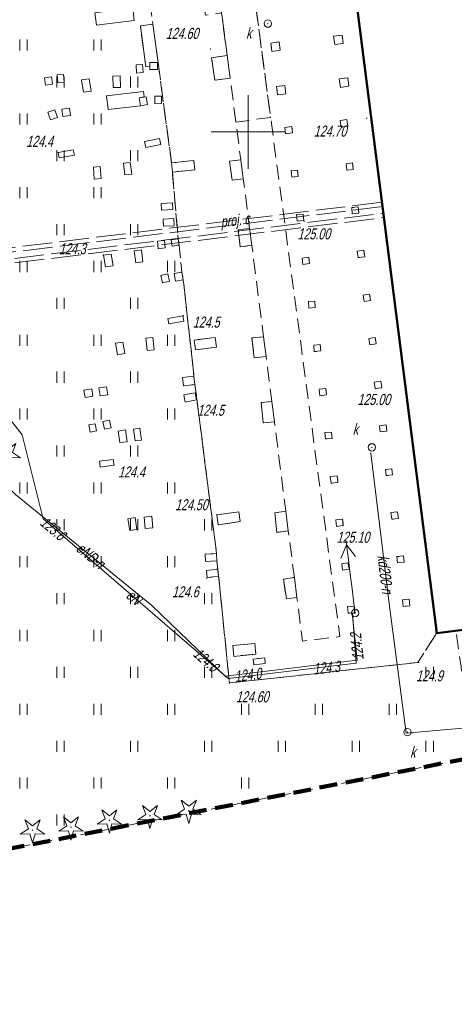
# Model space of a CAD drawing. Extents: x 7463256 to 7464485, y 5957341 to 5958260.
# Tile 4 of 256: x 7463335 to 7463364, y 5957341 to 5957408. Entities that reach past the tile are written whole.
import ezdxf
from ezdxf.enums import TextEntityAlignment as Align

# ---------------------------------------------------------------- set-up
doc = ezdxf.new("R2010")
doc.units = 0
doc.header["$MEASUREMENT"] = 0
for name, pattern in [('4', [1.8, 1.2, -0.6]), ('mz1.0_0.5', [1.5, 1, -0.5]), ('mz2.0_0.5', [2.5, 2, -0.5])]:
    doc.linetypes.add(name, pattern=pattern)
doc.layers.get('0').update_dxf_attribs({"color": 2, "linetype": 'CONTINUOUS', "lineweight": 5})
for name, color, linetype in [('312-Budynek (powierzchnia)', 7, 'CONTINUOUS'), ('chodnik (powierzchnia)', 7, 'CONTINUOUS'), ('drzewo iglaste (punkt)', 7, 'CONTINUOUS'), ('Obszar opracowania', 7, 'CONTINUOUS'), ('podpora (powierzchnia)', 7, 'CONTINUOUS'), ('przewód ciepłowniczy - projektowany lub w budowie (linia) - ob. projektowany', 7, 'CONTINUOUS'), ('przewód ciepłowniczy - projektowany lub w budowie (linia) - ob. projektowany-Atr1', 7, 'CONTINUOUS'), ('przewód elektroenergetyczny (linia)', 7, 'CONTINUOUS'), ('przewód elektroenergetyczny (linia)-Atr1', 7, 'CONTINUOUS'), ('przewód elektroenergetyczny niskiego napięcia (linia) - symbol', 7, 'CONTINUOUS'), ('przewód kanalizacyjny (linia)', 7, 'CONTINUOUS'), ('przewód kanalizacyjny (linia)-Atr1', 7, 'CONTINUOUS'), ('Punkt budynku', 7, 'CONTINUOUS'), ('punkt o określonej wysokości (sieć elektroenergetyczna)', 7, 'CONTINUOUS'), ('punkt o określonej wysokości (sieć elektroenergetyczna)-Atr2', 7, 'CONTINUOUS'), ('punkt o określonej wysokości (sieć kanalizacyjna)', 7, 'CONTINUOUS'), ('punkt wysokościowy naturalny', 7, 'CONTINUOUS'), ('punkt wysokościowy naturalny-Atr2', 7, 'CONTINUOUS'), ('punkt wysokościowy sztuczny', 7, 'CONTINUOUS'), ('punkt wysokościowy sztuczny-Atr2', 7, 'CONTINUOUS'), ('studzienka okrągła - przewód kanalizacyjny (punkt)', 7, 'CONTINUOUS'), ('studzienka okrągła - przewód kanalizacyjny (punkt)-Atr17', 7, 'CONTINUOUS'), ('słup (punkt)', 7, 'CONTINUOUS'), ('trawnik (powierzchnia)', 7, 'CONTINUOUS'), ('trawnik (powierzchnia) - symbol', 7, 'CONTINUOUS'), ('Wstawianie ramki sekcyjnej z opisem', 7, 'CONTINUOUS')]:
    doc.layers.add(name, color=color, linetype=linetype)
doc.styles.get("Standard").update_dxf_attribs({"font": 'txt', "width": 0.75})

# ---------------------------------------------------------------- blocks, each defined once
blk = doc.blocks.new('OP011')
at = {"linetype": 'Continuous', "lineweight": 13}
h = blk.add_hatch(color=0, dxfattribs=at)
edge = h.paths.add_edge_path()
edge.add_arc((0, 0), 0.05, 0, 360)
at = {"color": 0, "linetype": 'Continuous', "lineweight": 13}
for p, q in [((-0.283, 0.093), (-0.512, 0.706)), ((-0.512, 0.706), (0, 0.299)), ((0, 0.299), (0.512, 0.706)), ((0.512, 0.706), (0.283, 0.093)), ((-0.828, -0.268), (-0.283, 0.093)), ((0.283, 0.093), (0.828, -0.268)), ((-0.175, -0.24), (-0.828, -0.268)), ((0, -0.87), (-0.175, -0.24)), ((0.175, -0.24), (0, -0.87)), ((0.828, -0.268), (0.175, -0.24))]:
    blk.add_line(p, q, dxfattribs=at)
blk = doc.blocks.new('PW01')
at = {"linetype": 'Continuous', "lineweight": 13}
h = blk.add_hatch(color=0, dxfattribs=at)
edge = h.paths.add_edge_path()
edge.add_arc((0, 0), 0.045, 0, 360)
blk = doc.blocks.new('PW02')
at = {"linetype": 'Continuous', "lineweight": 13}
h = blk.add_hatch(color=0, dxfattribs=at)
edge = h.paths.add_edge_path()
edge.add_arc((0, 0), 0.045, 0, 360)
blk = doc.blocks.new('US15')
at = {"color": 0, "linetype": 'Continuous', "lineweight": 13}
blk.add_circle((0, 0), 0.25, dxfattribs=at)
blk = doc.blocks.new('SM04')
at = {"color": 0, "linetype": 'Continuous', "lineweight": 13}
blk.add_circle((0, 0), 0.25, dxfattribs=at)
blk = doc.blocks.new('PE04')
at = {"color": 0, "linetype": 'Continuous', "lineweight": 13}
for p, q in [((0.65, 0), (0, 0)), ((0.65, 0), (1.65, 0)), ((1.65, 0), (2.65, 0)), ((2.65, 0), (3.65, 0)), ((3.65, 0), (4.65, 0)), ((4.65, 0), (3.784, 0.5)), ((4.65, 0), (3.784, -0.5)), ((4.65, 0), (5, 0))]:
    blk.add_line(p, q, dxfattribs=at)
blk = doc.blocks.new('TU04')
at = {"color": 0, "linetype": 'Continuous', "lineweight": 13}
for p, q in [((0, 0), (0, 0.75)), ((0.5, 0), (0.5, 0.75))]:
    blk.add_line(p, q, dxfattribs=at)
blk = doc.blocks.new('PUNKTBUD')
at = {"color": 0}
blk.add_circle((0, 0), 0.045, dxfattribs=at)

msp = doc.modelspace()

# ---------------------------------------------------------------- linework, layer by layer
at = {"layer": '312-Budynek (powierzchnia)', "color": 7, "linetype": 'Continuous', "lineweight": 50, "flags": 128}
for points in [[(7463362.78, 5957366.05), (7463352.06, 5957450.29)], [(7463381.66, 5957368.44), (7463362.78, 5957366.05)]]:
    msp.add_lwpolyline(points, dxfattribs=at)
at = {"layer": 'chodnik (powierzchnia)', "color": 7, "linetype": 'mz1.0_0.5', "lineweight": 18, "flags": 128}
for points in [[(7463361.49, 5957364.06), (7463348.74, 5957362.67), (7463348.01, 5957369.9), (7463347.95, 5957370.39), (7463347.9, 5957370.95), (7463347.87, 5957371.44), (7463346.41, 5957382.88), (7463346.34, 5957383.46), (7463345.62, 5957389.99), (7463345.53, 5957390.5), (7463345.33, 5957392.34), (7463345.27, 5957392.77), (7463344.88, 5957397.28), (7463346.4, 5957397.44), (7463346.33, 5957398.06), (7463344.82, 5957397.9), (7463343.93, 5957404.54), (7463343.55, 5957407.3), (7463343.34, 5957408.93), (7463344.84, 5957409.08), (7463344.75, 5957409.99), (7463343.25, 5957409.84), (7463341.84, 5957420.91), (7463343.32, 5957421.04), (7463343.24, 5957421.95), (7463341.76, 5957421.82), (7463340.35, 5957432.76), (7463341.81, 5957432.92), (7463341.71, 5957433.81), (7463340.25, 5957433.65), (7463339.99, 5957436.37), (7463344.46, 5957436.73), (7463344.9, 5957433.34), (7463343.62, 5957433.16), (7463343.84, 5957431.57), (7463345.11, 5957431.75), (7463345.49, 5957428.89), (7463344.28, 5957428.72), (7463344.48, 5957427.3), (7463345.67, 5957427.47), (7463346.44, 5957421.62), (7463345.23, 5957421.45), (7463345.44, 5957419.92), (7463346.64, 5957420.09), (7463347.04, 5957417.03), (7463345.87, 5957416.87), (7463346.08, 5957415.34), (7463347.24, 5957415.5), (7463348.01, 5957409.6), (7463346.91, 5957409.45), (7463347.12, 5957407.92), (7463348.21, 5957408.07), (7463348.59, 5957405.17), (7463347.53, 5957405.02), (7463347.75, 5957403.5), (7463348.79, 5957403.65), (7463349.18, 5957400.66), (7463349.51, 5957398.11), (7463348.75, 5957398.01), (7463348.93, 5957396.73), (7463349.68, 5957396.83), (7463350.11, 5957393.47), (7463349.33, 5957393.37), (7463349.48, 5957392.21), (7463350.26, 5957392.33), (7463351.05, 5957386.11), (7463350.25, 5957386.05), (7463350.42, 5957384.69), (7463351.22, 5957384.79), (7463351.61, 5957381.73), (7463350.89, 5957381.66), (7463351.02, 5957380.29), (7463351.79, 5957380.36), (7463352.56, 5957374.3), (7463351.81, 5957374.2), (7463351.96, 5957372.87), (7463352.73, 5957372.97), (7463353.14, 5957369.82), (7463352.4, 5957369.71), (7463352.6, 5957368.37), (7463353.31, 5957368.46), (7463353.69, 5957365.5), (7463356.22, 5957365.81), (7463351.53, 5957400.99), (7463346.72, 5957437.04), (7463353.65, 5957437.78), (7463362.78, 5957366.05)], [(7463349.18, 5957400.66), (7463348.79, 5957403.65), (7463348.59, 5957405.17), (7463348.21, 5957408.07), (7463348.01, 5957409.6), (7463347.24, 5957415.5), (7463347.04, 5957417.03), (7463346.64, 5957420.09), (7463346.44, 5957421.62), (7463345.67, 5957427.47), (7463345.49, 5957428.89), (7463345.11, 5957431.75), (7463344.9, 5957433.34), (7463344.46, 5957436.73), (7463346.72, 5957437.04), (7463351.53, 5957400.99)], [(7463356.44, 5957406), (7463355.88, 5957405.92), (7463355.8, 5957406.49), (7463356.37, 5957406.56)], [(7463352.18, 5957405.53), (7463351.62, 5957405.46), (7463351.55, 5957406.02), (7463352.11, 5957406.1)], [(7463356.82, 5957403.1), (7463356.26, 5957403.02), (7463356.18, 5957403.59), (7463356.75, 5957403.66)], [(7463352.57, 5957402.58), (7463352, 5957402.51), (7463351.93, 5957403.07), (7463352.5, 5957403.15)], [(7463352.96, 5957400.36), (7463352.49, 5957400.31), (7463352.54, 5957399.88), (7463353.01, 5957399.93)], [(7463356.69, 5957400.84), (7463356.24, 5957400.77), (7463356.31, 5957400.32), (7463356.76, 5957400.39)], [(7463357.08, 5957397.9), (7463356.64, 5957397.85), (7463356.69, 5957397.41), (7463357.13, 5957397.46)], [(7463353.4, 5957396.98), (7463353.36, 5957397.42), (7463352.92, 5957397.38), (7463352.96, 5957396.94)], [(7463357.5, 5957394.49), (7463357.06, 5957394.45), (7463357.02, 5957394.88), (7463357.46, 5957394.92)], [(7463353.73, 5957394.44), (7463353.29, 5957394.4), (7463353.33, 5957393.96), (7463353.77, 5957394.01)], [(7463357.84, 5957391.99), (7463357.4, 5957391.93), (7463357.46, 5957391.49), (7463357.9, 5957391.55)], [(7463354.11, 5957391.51), (7463353.67, 5957391.46), (7463353.72, 5957391.02), (7463354.16, 5957391.08)], [(7463358.23, 5957389.01), (7463357.8, 5957388.95), (7463357.86, 5957388.52), (7463358.29, 5957388.58)], [(7463354.52, 5957388.54), (7463354.1, 5957388.51), (7463354.13, 5957388.07), (7463354.55, 5957388.1)], [(7463347.78, 5957386.08), (7463347.86, 5957385.42), (7463346.44, 5957385.24), (7463346.36, 5957385.9)], [(7463354.89, 5957385.59), (7463354.45, 5957385.55), (7463354.49, 5957385.12), (7463354.93, 5957385.16)], [(7463358.61, 5957386.07), (7463358.18, 5957386), (7463358.25, 5957385.57), (7463358.68, 5957385.64)], [(7463359, 5957383.11), (7463358.55, 5957383.05), (7463358.61, 5957382.61), (7463359.06, 5957382.67)], [(7463355.26, 5957382.62), (7463354.81, 5957382.57), (7463354.86, 5957382.13), (7463355.31, 5957382.18)], [(7463355.66, 5957379.67), (7463355.21, 5957379.63), (7463355.25, 5957379.2), (7463355.7, 5957379.24)], [(7463359.35, 5957380.16), (7463358.9, 5957380.1), (7463358.96, 5957379.68), (7463359.41, 5957379.74)], [(7463359.75, 5957377.18), (7463359.31, 5957377.14), (7463359.35, 5957376.72), (7463359.79, 5957376.76)], [(7463356.03, 5957376.71), (7463355.57, 5957376.65), (7463355.63, 5957376.2), (7463356.09, 5957376.26)], [(7463349.48, 5957373.6), (7463347.99, 5957373.39), (7463347.9, 5957374.06), (7463349.39, 5957374.27)], [(7463360.13, 5957374.26), (7463359.68, 5957374.21), (7463359.73, 5957373.76), (7463360.18, 5957373.81)], [(7463356.4, 5957373.77), (7463355.95, 5957373.72), (7463356, 5957373.28), (7463356.45, 5957373.33)], [(7463360.57, 5957370.85), (7463360.13, 5957370.8), (7463360.08, 5957371.23), (7463360.52, 5957371.28)], [(7463356.78, 5957370.8), (7463356.35, 5957370.74), (7463356.41, 5957370.31), (7463356.84, 5957370.37)], [(7463360.95, 5957367.9), (7463360.91, 5957368.35), (7463360.47, 5957368.31), (7463360.51, 5957367.86)], [(7463357.18, 5957367.88), (7463356.74, 5957367.84), (7463356.78, 5957367.39), (7463357.22, 5957367.43)], [(7463350.54, 5957364.62), (7463349.05, 5957364.47), (7463348.98, 5957365.2), (7463350.47, 5957365.35)], [(7463351.17, 5957363.98), (7463350.39, 5957363.89), (7463350.35, 5957364.28), (7463351.13, 5957364.37)]]:
    msp.add_lwpolyline(points, close=True, dxfattribs=at)
at = {"layer": 'Obszar opracowania', "color": 132, "linetype": '4', "lineweight": 200, "flags": 128}
msp.add_lwpolyline([(7463648.63, 5957598.42), (7463381.17, 5957559), (7463352.31, 5957567.45), (7463255.88, 5957568.85), (7463280.41, 5957340.9), (7463468.95, 5957378.08), (7463536.66, 5957509.53), (7463626.95, 5957460.4), (7463653.5, 5957411.27), (7463734.5, 5957471.02), (7463879.22, 5957698.07), (7464314.97, 5957939.96), (7464470.72, 5957945.23), (7464483.34, 5958244.06), (7464262.86, 5958260.06), (7464240.11, 5958013.73), (7463789.91, 5957739.13), (7463712.41, 5957593.35)], close=True, dxfattribs=at)
at = {"layer": 'podpora (powierzchnia)', "color": 7, "linetype": 'Continuous', "lineweight": 18, "flags": 128}
for points in [[(7463342.19, 5957408.4), (7463342.3, 5957407.55), (7463339.73, 5957407.23), (7463339.63, 5957408.08)], [(7463343.55, 5957407.3), (7463343.93, 5957404.54), (7463343.88, 5957404.71), (7463343.36, 5957404.71), (7463343.36, 5957404.46), (7463343.09, 5957404.42), (7463342.71, 5957407.19)], [(7463356.44, 5957406), (7463355.88, 5957405.92), (7463355.8, 5957406.49), (7463356.37, 5957406.56)], [(7463352.18, 5957405.53), (7463351.62, 5957405.46), (7463351.55, 5957406.02), (7463352.11, 5957406.1)], [(7463348.59, 5957405.17), (7463348.79, 5957403.65), (7463347.75, 5957403.5), (7463347.53, 5957405.02)], [(7463342.46, 5957403.99), (7463342.42, 5957404.55), (7463342.86, 5957404.58), (7463342.9, 5957404.02)], [(7463343.88, 5957404.23), (7463343.36, 5957404.23), (7463343.36, 5957404.71), (7463343.88, 5957404.71)], [(7463336.76, 5957403.23), (7463336.28, 5957403.16), (7463336.21, 5957403.67), (7463336.69, 5957403.74)], [(7463337.12, 5957403.34), (7463337.07, 5957403.86), (7463337.51, 5957403.9), (7463337.56, 5957403.38)], [(7463338.86, 5957402.69), (7463338.73, 5957403.52), (7463339.24, 5957403.6), (7463339.37, 5957402.77)], [(7463340.88, 5957403), (7463340.85, 5957403.78), (7463341.34, 5957403.8), (7463341.37, 5957403.02)], [(7463356.82, 5957403.1), (7463356.26, 5957403.02), (7463356.18, 5957403.59), (7463356.75, 5957403.66)], [(7463352.57, 5957402.58), (7463352, 5957402.51), (7463351.93, 5957403.07), (7463352.5, 5957403.15)], [(7463342.73, 5957401.78), (7463340.52, 5957401.53), (7463340.41, 5957402.44), (7463342.93, 5957402.74), (7463342.97, 5957402.37), (7463342.64, 5957402.31)], [(7463342.64, 5957402.31), (7463343.11, 5957402.39), (7463343.2, 5957401.86), (7463342.73, 5957401.78)], [(7463344.15, 5957401.92), (7463343.7, 5957401.91), (7463343.69, 5957402.42), (7463344.14, 5957402.43)], [(7463337.99, 5957401.12), (7463337.47, 5957401.04), (7463337.39, 5957401.54), (7463337.91, 5957401.62)], [(7463336.92, 5957401.5), (7463337.09, 5957400.98), (7463336.62, 5957400.83), (7463336.45, 5957401.35)], [(7463352.96, 5957400.36), (7463353.01, 5957399.93), (7463352.54, 5957399.88), (7463352.49, 5957400.31)], [(7463356.69, 5957400.84), (7463356.76, 5957400.39), (7463356.31, 5957400.32), (7463356.24, 5957400.77)], [(7463344.09, 5957399.15), (7463343.07, 5957398.95), (7463342.99, 5957399.35), (7463344.01, 5957399.55)], [(7463338.24, 5957398.42), (7463337.22, 5957398.24), (7463337.15, 5957398.61), (7463338.17, 5957398.79)], [(7463340, 5957397.65), (7463340.06, 5957396.84), (7463339.59, 5957396.81), (7463339.53, 5957397.62)], [(7463342.02, 5957397.94), (7463342.13, 5957397.15), (7463341.67, 5957397.09), (7463341.56, 5957397.88)], [(7463346.4, 5957397.44), (7463344.88, 5957397.28), (7463344.82, 5957397.9), (7463346.33, 5957398.06)], [(7463348.93, 5957396.73), (7463348.75, 5957398.01), (7463349.51, 5957398.11), (7463349.68, 5957396.83)], [(7463357.08, 5957397.9), (7463357.13, 5957397.46), (7463356.69, 5957397.41), (7463356.64, 5957397.85)], [(7463353.4, 5957396.98), (7463352.96, 5957396.94), (7463352.92, 5957397.38), (7463353.36, 5957397.42)], [(7463344.9, 5957394.75), (7463344.14, 5957394.71), (7463344.12, 5957395.16), (7463344.88, 5957395.2)], [(7463357.5, 5957394.49), (7463357.06, 5957394.45), (7463357.02, 5957394.88), (7463357.46, 5957394.92)], [(7463353.73, 5957394.44), (7463353.77, 5957394.01), (7463353.33, 5957393.96), (7463353.29, 5957394.4)], [(7463345, 5957393.65), (7463344.28, 5957393.61), (7463344.25, 5957394.1), (7463344.97, 5957394.14)], [(7463350.11, 5957393.47), (7463350.26, 5957392.33), (7463349.48, 5957392.21), (7463349.33, 5957393.37)], [(7463344.34, 5957392.65), (7463344.39, 5957392.14), (7463343.92, 5957392.09), (7463343.87, 5957392.6)], [(7463344.8, 5957392.7), (7463345.27, 5957392.77), (7463345.33, 5957392.34), (7463344.86, 5957392.27)], [(7463340.73, 5957391.73), (7463340.86, 5957390.94), (7463340.35, 5957390.86), (7463340.22, 5957391.65)], [(7463342.78, 5957392.01), (7463342.88, 5957391.19), (7463342.4, 5957391.13), (7463342.3, 5957391.95)], [(7463357.84, 5957391.99), (7463357.9, 5957391.55), (7463357.46, 5957391.49), (7463357.4, 5957391.93)], [(7463354.11, 5957391.51), (7463354.16, 5957391.08), (7463353.72, 5957391.02), (7463353.67, 5957391.46)], [(7463344.21, 5957389.77), (7463344.09, 5957390.28), (7463344.56, 5957390.39), (7463344.68, 5957389.88)], [(7463345.53, 5957390.5), (7463345.62, 5957389.99), (7463345.1, 5957389.9), (7463345.01, 5957390.41)], [(7463358.23, 5957389.01), (7463358.29, 5957388.58), (7463357.86, 5957388.52), (7463357.8, 5957388.95)], [(7463354.52, 5957388.54), (7463354.55, 5957388.1), (7463354.13, 5957388.07), (7463354.1, 5957388.51)], [(7463345.65, 5957387.18), (7463344.64, 5957387.01), (7463344.58, 5957387.37), (7463345.59, 5957387.54)], [(7463341.52, 5957385.76), (7463341.65, 5957384.98), (7463341.16, 5957384.9), (7463341.03, 5957385.68)], [(7463343.55, 5957386.07), (7463343.64, 5957385.25), (7463343.18, 5957385.2), (7463343.09, 5957386.02)], [(7463347.78, 5957386.08), (7463347.86, 5957385.42), (7463346.44, 5957385.24), (7463346.36, 5957385.9)], [(7463351.22, 5957384.79), (7463350.42, 5957384.69), (7463350.25, 5957386.05), (7463351.05, 5957386.11)], [(7463354.89, 5957385.59), (7463354.93, 5957385.16), (7463354.49, 5957385.12), (7463354.45, 5957385.55)], [(7463358.61, 5957386.07), (7463358.68, 5957385.64), (7463358.25, 5957385.57), (7463358.18, 5957386)], [(7463346.34, 5957383.46), (7463346.41, 5957382.88), (7463345.64, 5957382.79), (7463345.57, 5957383.37)], [(7463359, 5957383.11), (7463359.06, 5957382.67), (7463358.61, 5957382.61), (7463358.55, 5957383.05)], [(7463339.5, 5957382.09), (7463338.97, 5957382), (7463338.89, 5957382.5), (7463339.42, 5957382.59)], [(7463340.5, 5957382.2), (7463339.99, 5957382.12), (7463339.9, 5957382.66), (7463340.41, 5957382.74)], [(7463345.74, 5957381.7), (7463345.65, 5957382.18), (7463346.42, 5957382.33), (7463346.51, 5957381.85)], [(7463355.26, 5957382.62), (7463355.31, 5957382.18), (7463354.86, 5957382.13), (7463354.81, 5957382.57)], [(7463351.61, 5957381.73), (7463351.79, 5957380.36), (7463351.02, 5957380.29), (7463350.89, 5957381.66)], [(7463339.75, 5957379.75), (7463339.31, 5957379.67), (7463339.22, 5957380.15), (7463339.66, 5957380.23)], [(7463340.73, 5957379.96), (7463340.28, 5957379.87), (7463340.18, 5957380.38), (7463340.63, 5957380.47)], [(7463341.81, 5957379.01), (7463341.31, 5957378.95), (7463341.2, 5957379.74), (7463341.7, 5957379.81)], [(7463342.37, 5957379.07), (7463342.25, 5957379.87), (7463342.67, 5957379.93), (7463342.79, 5957379.13)], [(7463355.66, 5957379.67), (7463355.7, 5957379.24), (7463355.25, 5957379.2), (7463355.21, 5957379.63)], [(7463359.35, 5957380.16), (7463359.41, 5957379.74), (7463358.96, 5957379.68), (7463358.9, 5957380.1)], [(7463340.93, 5957377.42), (7463340, 5957377.3), (7463339.95, 5957377.7), (7463340.88, 5957377.82)], [(7463359.75, 5957377.18), (7463359.79, 5957376.76), (7463359.35, 5957376.72), (7463359.31, 5957377.14)], [(7463356.03, 5957376.71), (7463356.09, 5957376.26), (7463355.63, 5957376.2), (7463355.57, 5957376.65)], [(7463349.48, 5957373.6), (7463347.99, 5957373.39), (7463347.9, 5957374.06), (7463349.39, 5957374.27)], [(7463351.96, 5957372.87), (7463351.81, 5957374.2), (7463352.56, 5957374.3), (7463352.73, 5957372.97)], [(7463360.13, 5957374.26), (7463360.18, 5957373.81), (7463359.73, 5957373.76), (7463359.68, 5957374.21)], [(7463342.48, 5957373.07), (7463341.99, 5957373), (7463341.87, 5957373.8), (7463342.36, 5957373.87)], [(7463343.56, 5957373.18), (7463343.04, 5957373.13), (7463342.96, 5957373.91), (7463343.48, 5957373.96)], [(7463356.4, 5957373.77), (7463356.45, 5957373.33), (7463356, 5957373.28), (7463355.95, 5957373.72)], [(7463347.9, 5957370.95), (7463347.12, 5957370.9), (7463347.09, 5957371.39), (7463347.87, 5957371.44)], [(7463360.57, 5957370.85), (7463360.13, 5957370.8), (7463360.08, 5957371.23), (7463360.52, 5957371.28)], [(7463348.01, 5957369.9), (7463347.24, 5957369.81), (7463347.18, 5957370.3), (7463347.95, 5957370.39)], [(7463356.78, 5957370.8), (7463356.84, 5957370.37), (7463356.41, 5957370.31), (7463356.35, 5957370.74)], [(7463353.31, 5957368.46), (7463352.6, 5957368.37), (7463352.4, 5957369.71), (7463353.14, 5957369.82)], [(7463360.95, 5957367.9), (7463360.51, 5957367.86), (7463360.47, 5957368.31), (7463360.91, 5957368.35)], [(7463357.18, 5957367.88), (7463357.22, 5957367.43), (7463356.78, 5957367.39), (7463356.74, 5957367.84)], [(7463350.54, 5957364.62), (7463349.05, 5957364.47), (7463348.98, 5957365.2), (7463350.47, 5957365.35)], [(7463351.17, 5957363.98), (7463350.39, 5957363.89), (7463350.35, 5957364.28), (7463351.13, 5957364.37)]]:
    msp.add_lwpolyline(points, close=True, dxfattribs=at)
at = {"layer": 'przewód ciepłowniczy - projektowany lub w budowie (linia) - ob. projektowany', "color": 212, "linetype": 'mz2.0_0.5', "lineweight": 18, "flags": 128}
for points in [[(7463359.07, 5957395.24), (7463306.85, 5957388.83), (7463306.74, 5957388.83), (7463306.62, 5957388.85), (7463306.51, 5957388.89), (7463306.41, 5957388.95), (7463306.32, 5957389.03), (7463306.26, 5957389.13), (7463306.21, 5957389.24), (7463306.18, 5957389.35), (7463292.99, 5957496.84), (7463292.95, 5957497.02), (7463292.88, 5957497.18), (7463292.77, 5957497.32), (7463292.65, 5957497.44), (7463292.5, 5957497.54), (7463292.33, 5957497.6), (7463292.16, 5957497.63), (7463291.98, 5957497.63), (7463287.47, 5957497.07), (7463287.35, 5957497.07), (7463287.23, 5957497.09), (7463287.12, 5957497.13), (7463287.02, 5957497.2), (7463286.94, 5957497.28), (7463286.87, 5957497.37), (7463286.82, 5957497.48), (7463286.8, 5957497.6), (7463284.26, 5957518.24), (7463284.22, 5957518.41), (7463284.15, 5957518.57), (7463284.05, 5957518.72), (7463283.92, 5957518.84), (7463283.78, 5957518.93), (7463283.61, 5957519), (7463283.44, 5957519.03), (7463283.26, 5957519.02), (7463279.09, 5957518.51)], [(7463359.1, 5957394.94), (7463306.89, 5957388.53), (7463306.71, 5957388.53), (7463306.54, 5957388.56), (7463306.37, 5957388.62), (7463306.23, 5957388.72), (7463306.1, 5957388.84), (7463306, 5957388.98), (7463305.93, 5957389.14), (7463305.89, 5957389.31), (7463292.69, 5957496.81), (7463292.66, 5957496.92), (7463292.61, 5957497.03), (7463292.55, 5957497.13), (7463292.46, 5957497.21), (7463292.36, 5957497.27), (7463292.25, 5957497.31), (7463292.14, 5957497.33), (7463292.02, 5957497.33), (7463287.5, 5957496.78), (7463287.33, 5957496.77), (7463287.15, 5957496.8), (7463286.99, 5957496.86), (7463286.84, 5957496.96), (7463286.71, 5957497.08), (7463286.61, 5957497.23), (7463286.54, 5957497.39), (7463286.5, 5957497.56), (7463283.97, 5957518.2), (7463283.94, 5957518.32), (7463283.89, 5957518.43), (7463283.82, 5957518.52), (7463283.74, 5957518.6), (7463283.64, 5957518.67), (7463283.53, 5957518.71), (7463283.41, 5957518.73), (7463283.3, 5957518.73), (7463279.13, 5957518.21)], [(7463279.18, 5957517.77), (7463282.71, 5957518.2), (7463282.88, 5957518.2), (7463283.06, 5957518.17), (7463283.22, 5957518.11), (7463283.37, 5957518.02), (7463283.5, 5957517.89), (7463283.6, 5957517.75), (7463283.67, 5957517.59), (7463283.71, 5957517.42), (7463286.24, 5957496.77), (7463286.27, 5957496.66), (7463286.32, 5957496.55), (7463286.39, 5957496.45), (7463286.47, 5957496.37), (7463286.57, 5957496.31), (7463286.68, 5957496.27), (7463286.8, 5957496.25), (7463286.91, 5957496.25), (7463291.43, 5957496.8), (7463291.61, 5957496.81), (7463291.78, 5957496.78), (7463291.94, 5957496.71), (7463292.09, 5957496.62), (7463292.22, 5957496.5), (7463292.32, 5957496.35), (7463292.39, 5957496.19), (7463292.43, 5957496.02), (7463305.63, 5957388.53), (7463305.66, 5957388.41), (7463305.7, 5957388.31), (7463305.77, 5957388.21), (7463305.86, 5957388.13), (7463305.96, 5957388.06), (7463306.07, 5957388.02), (7463306.18, 5957388), (7463306.3, 5957388.01), (7463359.16, 5957394.49)], [(7463279.22, 5957517.47), (7463282.74, 5957517.9), (7463282.86, 5957517.91), (7463282.98, 5957517.89), (7463283.09, 5957517.84), (7463283.19, 5957517.78), (7463283.27, 5957517.7), (7463283.34, 5957517.6), (7463283.39, 5957517.5), (7463283.41, 5957517.38), (7463285.95, 5957496.74), (7463285.99, 5957496.56), (7463286.06, 5957496.4), (7463286.16, 5957496.26), (7463286.29, 5957496.14), (7463286.44, 5957496.04), (7463286.6, 5957495.98), (7463286.77, 5957495.95), (7463286.95, 5957495.95), (7463291.47, 5957496.51), (7463291.58, 5957496.51), (7463291.7, 5957496.49), (7463291.81, 5957496.45), (7463291.91, 5957496.38), (7463291.99, 5957496.3), (7463292.06, 5957496.21), (7463292.11, 5957496.1), (7463292.13, 5957495.98), (7463305.33, 5957388.49), (7463305.37, 5957388.32), (7463305.44, 5957388.16), (7463305.54, 5957388.01), (7463305.67, 5957387.89), (7463305.82, 5957387.8), (7463305.99, 5957387.73), (7463306.16, 5957387.7), (7463306.34, 5957387.71), (7463359.2, 5957394.2)]]:
    msp.add_lwpolyline(points, dxfattribs=at)
at = {"layer": 'przewód elektroenergetyczny (linia)', "color": 1, "linetype": 'Continuous', "lineweight": 18, "flags": 128}
for points in [[(7463326.6, 5957396.19), (7463326.5, 5957395.84), (7463324.5, 5957388.85), (7463325.66, 5957384.05), (7463326.92, 5957383.25), (7463330.64, 5957383.86), (7463330.55, 5957384.95), (7463331.12, 5957384.07), (7463334.71, 5957379.48), (7463336.14, 5957373.78), (7463348.66, 5957362.98), (7463357.32, 5957364.01), (7463357.08, 5957367.39)], [(7463327.62, 5957394.92), (7463325.73, 5957391.73), (7463327.82, 5957386.99), (7463326.86, 5957385.2), (7463326.05, 5957384.94), (7463328.34, 5957382.84), (7463328.98, 5957381.91), (7463331.59, 5957378.71), (7463332.69, 5957376.99), (7463334.26, 5957375.43), (7463343.49, 5957367.92), (7463348.46, 5957363.12), (7463357.39, 5957364.22), (7463357.06, 5957367.4), (7463357.26, 5957367.41)]]:
    msp.add_lwpolyline(points, dxfattribs=at)
at = {"layer": 'przewód kanalizacyjny (linia)', "color": 34, "linetype": 'Continuous', "lineweight": 18, "flags": 128}
for points in [[(7463359.6, 5957367.7), (7463358.31, 5957378.23)], [(7463360.72, 5957359.26), (7463359.6, 5957367.7)], [(7463381.92, 5957361.15), (7463360.72, 5957359.26)]]:
    msp.add_lwpolyline(points, dxfattribs=at)
at = {"layer": 'trawnik (powierzchnia)', "color": 7, "linetype": 'mz1.0_0.5', "lineweight": 18, "flags": 128}
msp.add_lwpolyline([(7463340.18, 5957448.56), (7463341.33, 5957447.81), (7463342.07, 5957447.01), (7463342.75, 5957445.78), (7463346.72, 5957437.04), (7463344.46, 5957436.73), (7463339.99, 5957436.37), (7463340.25, 5957433.65), (7463340.35, 5957432.76), (7463341.76, 5957421.82), (7463341.84, 5957420.91), (7463343.25, 5957409.84), (7463343.34, 5957408.93), (7463343.55, 5957407.3), (7463342.71, 5957407.19), (7463343.09, 5957404.42), (7463343.36, 5957404.46), (7463343.36, 5957404.71), (7463343.88, 5957404.71), (7463343.93, 5957404.54), (7463344.82, 5957397.9), (7463344.88, 5957397.28), (7463345.27, 5957392.77), (7463344.8, 5957392.7), (7463344.86, 5957392.27), (7463345.33, 5957392.34), (7463345.53, 5957390.5), (7463345.01, 5957390.41), (7463345.1, 5957389.9), (7463345.62, 5957389.99), (7463346.34, 5957383.46), (7463345.57, 5957383.37), (7463345.64, 5957382.79), (7463346.41, 5957382.88), (7463347.87, 5957371.44), (7463347.09, 5957371.39), (7463347.12, 5957370.9), (7463347.9, 5957370.95), (7463347.95, 5957370.39), (7463347.18, 5957370.3), (7463347.24, 5957369.81), (7463348.01, 5957369.9), (7463348.74, 5957362.67), (7463361.49, 5957364.06), (7463362.78, 5957366.05), (7463364.09, 5957366.22), (7463364.43, 5957363.76), (7463364.49, 5957363.29), (7463364.83, 5957360.82), (7463364.89, 5957360.35), (7463365.24, 5957357.75), (7463365.26, 5957357.63), (7463329.14, 5957350.51), (7463330.63, 5957355.25), (7463328.42, 5957372.19), (7463325.43, 5957377.32), (7463326.99, 5957377.46), (7463326.19, 5957383.75), (7463323.42, 5957383.39), (7463322.38, 5957385.4), (7463319.58, 5957407.75), (7463319.55, 5957408.98), (7463319.88, 5957410.68), (7463322.02, 5957417.33), (7463322.13, 5957418.67), (7463320.71, 5957428.94), (7463328.18, 5957429.68), (7463327.15, 5957439.58), (7463320.18, 5957438.93), (7463320.46, 5957444.39), (7463322.03, 5957446.93), (7463338.98, 5957449.01)], close=True, dxfattribs=at)
at = {"layer": 'Wstawianie ramki sekcyjnej z opisem', "color": 7, "linetype": 'Continuous', "lineweight": 13, "flags": 128}
for points in [[(7463350, 5957397.5), (7463350, 5957402.5)], [(7463347.5, 5957400), (7463352.5, 5957400)]]:
    msp.add_lwpolyline(points, dxfattribs=at)

# ---------------------------------------------------------------- block references
at = {"layer": 'drzewo iglaste (punkt)', "color": 94, "linetype": 'Continuous', "lineweight": 13}
for p in [(7463333.76, 5957378.19), (7463343.36, 5957353.67), (7463345.99, 5957354.02), (7463338.01, 5957352.9), (7463340.61, 5957353.37), (7463335.41, 5957352.7)]:
    msp.add_blockref('OP011', p, dxfattribs=at)
at = {"layer": 'przewód elektroenergetyczny niskiego napięcia (linia) - symbol', "color": 1, "linetype": 'Continuous', "lineweight": 18, "rotation": 97.28099999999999}
msp.add_blockref('PE04', (7463357.26, 5957367.41), dxfattribs=at)
at = {"layer": 'Punkt budynku', "color": 5, "linetype": 'Continuous', "lineweight": 18}
msp.add_blockref('PUNKTBUD', (7463362.78, 5957366.05), dxfattribs=at)
at = {"layer": 'punkt o określonej wysokości (sieć elektroenergetyczna)', "color": 1, "linetype": 'Continuous', "lineweight": 13}
for p in [(7463336.14, 5957373.78), (7463357.39, 5957364.22), (7463357.32, 5957364.01), (7463348.46, 5957363.12), (7463348.66, 5957362.98)]:
    msp.add_blockref('PW01', p, dxfattribs=at)
at = {"layer": 'punkt o określonej wysokości (sieć kanalizacyjna)', "color": 34, "linetype": 'Continuous', "lineweight": 13}
for p in [(7463351.34, 5957407.34), (7463358.31, 5957378.23), (7463358.39, 5957378.63), (7463360.67, 5957359.61), (7463360.8, 5957359.34), (7463361.1, 5957359.29)]:
    msp.add_blockref('PW01', p, dxfattribs=at)
at = {"layer": 'punkt wysokościowy naturalny', "color": 7, "linetype": 'Continuous', "lineweight": 13}
for p in [(7463337.07, 5957398.63), (7463340.2, 5957391.67), (7463345.63, 5957387.56), (7463346.54, 5957381.83), (7463340.93, 5957377.44), (7463347.21, 5957369.76), (7463361.55, 5957364.05)]:
    msp.add_blockref('PW01', p, dxfattribs=at)
at = {"layer": 'punkt wysokościowy sztuczny', "color": 7, "linetype": 'Continuous', "lineweight": 13}
for p in [(7463347.46, 5957405.62), (7463358.03, 5957400.93), (7463353.8, 5957393.95), (7463359.05, 5957382.67), (7463347.9, 5957374.07), (7463356.44, 5957373.32), (7463348.75, 5957362.66)]:
    msp.add_blockref('PW02', p, dxfattribs=at)
at = {"layer": 'studzienka okrągła - przewód kanalizacyjny (punkt)', "color": 34, "linetype": 'Continuous', "lineweight": 18}
for p in [(7463351.34, 5957407.34), (7463358.39, 5957378.63), (7463360.8, 5957359.34)]:
    msp.add_blockref('US15', p, dxfattribs=at)
at = {"layer": 'słup (punkt)', "color": 7, "linetype": 'Continuous', "lineweight": 18}
msp.add_blockref('SM04', (7463357.26, 5957367.41), dxfattribs=at)
at = {"layer": 'trawnik (powierzchnia) - symbol', "color": 7, "linetype": 'Continuous', "lineweight": 18}
for p in [(7463334.55, 5957405.51), (7463339.55, 5957405.51), (7463337.05, 5957403.01), (7463342.05, 5957403.01), (7463334.55, 5957400.51), (7463339.55, 5957400.51), (7463337.05, 5957398.01), (7463342.05, 5957398.01), (7463334.55, 5957395.51), (7463339.55, 5957395.51), (7463337.05, 5957393.01), (7463342.05, 5957393.01), (7463334.55, 5957390.51), (7463339.55, 5957390.51), (7463344.55, 5957390.51), (7463337.05, 5957388.01), (7463342.05, 5957388.01), (7463334.55, 5957385.51), (7463339.55, 5957385.51), (7463344.55, 5957385.51), (7463337.05, 5957383.01), (7463342.05, 5957383.01), (7463334.55, 5957380.51), (7463339.55, 5957380.51), (7463344.55, 5957380.51), (7463337.05, 5957378.01), (7463342.05, 5957378.01), (7463334.55, 5957375.51), (7463339.55, 5957375.51), (7463344.55, 5957375.51), (7463337.05, 5957373.01), (7463342.05, 5957373.01), (7463347.05, 5957373.01), (7463334.55, 5957370.51), (7463339.55, 5957370.51), (7463344.55, 5957370.51), (7463337.05, 5957368.01), (7463342.05, 5957368.01), (7463347.05, 5957368.01), (7463334.55, 5957365.51), (7463339.55, 5957365.51), (7463344.55, 5957365.51), (7463337.05, 5957363.01), (7463342.05, 5957363.01), (7463347.05, 5957363.01), (7463362.05, 5957363.01), (7463334.55, 5957360.51), (7463339.55, 5957360.51), (7463344.55, 5957360.51), (7463349.55, 5957360.51), (7463354.55, 5957360.51), (7463359.55, 5957360.51), (7463337.05, 5957358.01), (7463342.05, 5957358.01), (7463347.05, 5957358.01), (7463352.05, 5957358.01), (7463357.05, 5957358.01), (7463362.05, 5957358.01), (7463334.55, 5957355.51), (7463339.55, 5957355.51), (7463344.55, 5957355.51), (7463349.55, 5957355.51), (7463337.05, 5957353.01)]:
    msp.add_blockref('TU04', p, dxfattribs=at)

# ---------------------------------------------------------------- texts
at = {"layer": 'przewód ciepłowniczy - projektowany lub w budowie (linia) - ob. projektowany-Atr1', "color": 212, "oblique": 15, "width": 0.72}
msp.add_text('proj. c', height=0.75, rotation=6.998, dxfattribs=at).set_placement((7463348.14, 5957393.9), align=Align.MIDDLE_LEFT)
at = {"layer": 'przewód elektroenergetyczny (linia)-Atr1', "color": 1, "oblique": 15, "width": 0.72}
for s, rotation, p in [('eND-n', -39.134, (7463338.53, 5957371.96)), ('eN', -40.782, (7463341.92, 5957368.79))]:
    msp.add_text(s, height=0.75, rotation=rotation, dxfattribs=at).set_placement(p, align=Align.MIDDLE_LEFT)
at = {"layer": 'przewód kanalizacyjny (linia)-Atr1', "color": 34, "oblique": 15, "width": 0.72}
msp.add_text('kd200-n', height=0.75, rotation=277.01, dxfattribs=at).set_placement((7463358.76, 5957371.29))
at = {"layer": 'punkt o określonej wysokości (sieć elektroenergetyczna)-Atr2', "color": 1, "oblique": 15, "width": 0.72}
for s, rotation, p in [('123.6', 320, (7463335.85, 5957373.43)), ('124.2', 95.99, (7463357.84, 5957364.26)), ('124.0', 318.52, (7463346.22, 5957364.55)), ('124.0', 7.29, (7463349.14, 5957362.73)), ('124.3', 6.09, (7463354.46, 5957363.24))]:
    msp.add_text(s, height=0.75, rotation=rotation, dxfattribs=at).set_placement(p)
at = {"layer": 'punkt wysokościowy naturalny-Atr2', "color": 7, "oblique": 15, "width": 0.72}
for s, p in [('124.4', (7463334.98, 5957398.99)), ('124.3', (7463337.2, 5957391.71)), ('124.5', (7463346.26, 5957386.74)), ('124.5', (7463346.56, 5957380.77)), ('124.4', (7463341.2, 5957376.59)), ('124.6', (7463344.85, 5957368.47)), ('124.9', (7463361.38, 5957362.78))]:
    msp.add_text(s, height=0.75, dxfattribs=at).set_placement(p)
at = {"layer": 'punkt wysokościowy sztuczny-Atr2', "color": 7, "oblique": 15, "width": 0.72}
for s, p in [('124.60', (7463344.43, 5957406.3)), ('124.70', (7463354.45, 5957399.68)), ('125.00', (7463353.35, 5957392.72)), ('125.00', (7463357.41, 5957381.5)), ('124.50', (7463345.06, 5957374.37)), ('125.10', (7463356, 5957372.17)), ('124.60', (7463349.18, 5957361.36))]:
    msp.add_text(s, height=0.75, dxfattribs=at).set_placement(p)
at = {"layer": 'studzienka okrągła - przewód kanalizacyjny (punkt)-Atr17', "color": 34, "oblique": 15, "width": 0.72}
for p in [(7463349.87, 5957406.32), (7463357.09, 5957379.49), (7463360.98, 5957357.61)]:
    msp.add_text('k', height=0.75, dxfattribs=at).set_placement(p)

doc.saveas('drawing.dxf')
